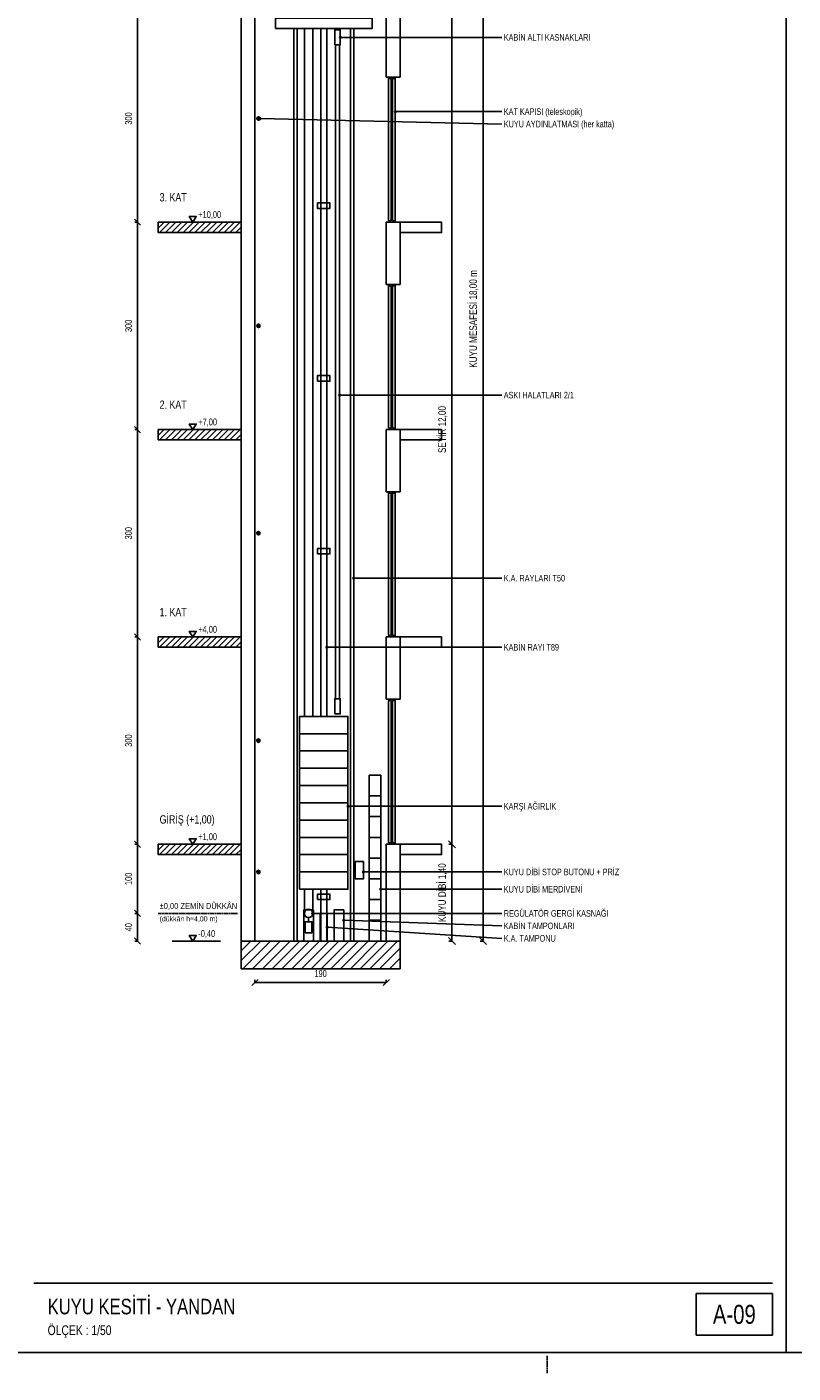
# Model space of a CAD drawing. Header units: centimetres. Extents: x 0 to 13360, y -30 to 2970.
# Tile 14 of 27: x 8847 to 9956, y -30 to 1918. Entities that reach past the tile are written whole.
import ezdxf
from ezdxf.enums import TextEntityAlignment as Align

# ---------------------------------------------------------------- set-up
doc = ezdxf.new("R2010")
doc.units = ezdxf.units.CM
doc.linetypes.add('CENTER', pattern=[5.08, 3.175, -0.635, 0.635, -0.635])
for name, color, linetype in [('ASN-ANTET', 4, 'Continuous'), ('ASN-BASLIK', 5, 'Continuous'), ('ASN-CERCEVE', 7, 'Continuous'), ('ASN-DUVAR', 7, 'Continuous'), ('ASN-EKSEN', 8, 'CENTER'), ('ASN-ELEKTRIK', 3, 'Continuous'), ('ASN-HALAT', 6, 'Continuous'), ('ASN-KA', 30, 'Continuous'), ('ASN-KABIN', 5, 'Continuous'), ('ASN-KAPI', 3, 'Continuous'), ('ASN-KOT', 2, 'Continuous'), ('ASN-MOTOR', 6, 'Continuous'), ('ASN-OLCU', 3, 'Continuous'), ('ASN-RAY', 1, 'Continuous'), ('ASN-TARAMA', 8, 'Continuous'), ('ASN-YAZI', 4, 'Continuous'), ('ASN-YUK', 1, 'Continuous')]:
    doc.layers.add(name, color=color, linetype=linetype)

msp = doc.modelspace()

# ---------------------------------------------------------------- linework, layer by layer
at = {"layer": 'ASN-ANTET'}
msp.add_line((8857.4, 100), (9926, 100), dxfattribs=at)
msp.add_lwpolyline([(9816, 25), (9926, 25), (9926, 85), (9816, 85)], close=True, dxfattribs=at)
at = {"layer": 'ASN-CERCEVE'}
msp.add_line((9946, 0), (9946, 2970), dxfattribs=at)
for points in [[(0, 0), (13359.9, 0), (13359.9, 2970), (0, 2970)], [(100, 0), (13334.9, 0), (13334.9, 2970), (100, 2970)]]:
    msp.add_lwpolyline(points, close=True, dxfattribs=at)
at = {"layer": 'ASN-DUVAR'}
for p, q in [((9157.4, 595), (9157.4, 2395)), ((9177.4, 595), (9177.4, 2395)), ((9367.4, 1845), (9367.4, 1935)), ((9387.4, 1845), (9387.4, 1935)), ((9367.4, 1845), (9387.4, 1845)), ((9367.4, 1545), (9367.4, 1635)), ((9367.4, 1635), (9387.4, 1635)), ((9387.4, 1545), (9387.4, 1635)), ((9367.4, 1545), (9387.4, 1545)), ((9367.4, 1245), (9367.4, 1335)), ((9367.4, 1335), (9387.4, 1335)), ((9387.4, 1245), (9387.4, 1335)), ((9367.4, 1245), (9387.4, 1245)), ((9367.4, 945), (9367.4, 1035)), ((9367.4, 1035), (9387.4, 1035)), ((9387.4, 945), (9387.4, 1035)), ((9367.4, 945), (9387.4, 945)), ((9367.4, 595), (9367.4, 735)), ((9367.4, 735), (9387.4, 735)), ((9387.4, 595), (9387.4, 735))]:
    msp.add_line(p, q, dxfattribs=at)
for points in [[(9157.4, 1620), (9037.4, 1620), (9037.4, 1635), (9157.4, 1635)], [(9387.4, 1620), (9447.4, 1620), (9447.4, 1635), (9387.4, 1635)], [(9157.4, 1320), (9037.4, 1320), (9037.4, 1335), (9157.4, 1335)], [(9387.4, 1320), (9447.4, 1320), (9447.4, 1335), (9387.4, 1335)], [(9157.4, 1020), (9037.4, 1020), (9037.4, 1035), (9157.4, 1035)], [(9387.4, 1020), (9447.4, 1020), (9447.4, 1035), (9387.4, 1035)], [(9157.4, 720), (9037.4, 720), (9037.4, 735), (9157.4, 735)], [(9387.4, 720), (9447.4, 720), (9447.4, 735), (9387.4, 735)]]:
    msp.add_lwpolyline(points, dxfattribs=at)
msp.add_lwpolyline([(9157.4, 555), (9387.4, 555), (9387.4, 595), (9157.4, 595)], close=True, dxfattribs=at)
at = {"layer": 'ASN-EKSEN'}
for p, q in [((9037.4, 635), (9152.4, 635)), ((9600, -30), (9600, -5))]:
    msp.add_line(p, q, dxfattribs=at)
at = {"layer": 'ASN-ELEKTRIK'}
for p, q in [((9180.7, 1783.3), (9184.1, 1786.7)), ((9180.7, 1786.7), (9184.1, 1783.3)), ((9180.7, 1483.3), (9184.1, 1486.7)), ((9180.7, 1486.7), (9184.1, 1483.3)), ((9180.7, 1183.3), (9184.1, 1186.7)), ((9180.7, 1186.7), (9184.1, 1183.3)), ((9180.7, 883.3), (9184.1, 886.7)), ((9180.7, 886.7), (9184.1, 883.3)), ((9180.7, 693.3), (9184.1, 696.7)), ((9180.7, 696.7), (9184.1, 693.3))]:
    msp.add_line(p, q, dxfattribs=at)
msp.add_lwpolyline([(9322.4, 685), (9334.4, 685), (9334.4, 710), (9322.4, 710)], close=True, dxfattribs=at)
for centre in [(9182.4, 1785), (9182.4, 1485), (9182.4, 1185), (9182.4, 885), (9182.4, 695)]:
    msp.add_circle(centre, 2.5, dxfattribs=at)
at = {"layer": 'ASN-HALAT'}
for p, q in [((9248.9, 920), (9248.9, 1915)), ((9260.9, 920), (9260.9, 1915)), ((9293.9, 945.6), (9293.9, 1891.4)), ((9299.9, 945.6), (9299.9, 1891.4)), ((9248.9, 635), (9248.9, 670)), ((9260.9, 635), (9260.9, 670))]:
    msp.add_line(p, q, dxfattribs=at)
at = {"layer": 'ASN-KA'}
for p, q in [((9241.9, 895), (9311.9, 895)), ((9241.9, 870), (9311.9, 870)), ((9241.9, 845), (9311.9, 845)), ((9241.9, 820), (9311.9, 820)), ((9241.9, 795), (9311.9, 795)), ((9241.9, 770), (9311.9, 770)), ((9241.9, 745), (9311.9, 745)), ((9241.9, 720), (9311.9, 720)), ((9241.9, 695), (9311.9, 695))]:
    msp.add_line(p, q, dxfattribs=at)
msp.add_lwpolyline([(9241.9, 670), (9311.9, 670), (9311.9, 920), (9241.9, 920)], close=True, dxfattribs=at)
at = {"layer": 'ASN-KABIN'}
msp.add_lwpolyline([(9206.9, 1915), (9346.9, 1915), (9346.9, 1930), (9206.9, 1930)], close=True, dxfattribs=at)
at = {"layer": 'ASN-KAPI'}
for p, q in [((9342.4, 835), (9359.4, 835)), ((9342.4, 595), (9342.4, 835)), ((9359.4, 595), (9359.4, 835)), ((9342.4, 805), (9359.4, 805)), ((9342.4, 775), (9359.4, 775)), ((9342.4, 745), (9359.4, 745)), ((9342.4, 715), (9359.4, 715)), ((9342.4, 685), (9359.4, 685)), ((9342.4, 655), (9359.4, 655)), ((9342.4, 625), (9359.4, 625))]:
    msp.add_line(p, q, dxfattribs=at)
for points in [[(9370.4, 1637), (9374.4, 1637), (9374.4, 1843), (9370.4, 1843)], [(9376.4, 1637), (9380.4, 1637), (9380.4, 1843), (9376.4, 1843)], [(9370.4, 1337), (9374.4, 1337), (9374.4, 1543), (9370.4, 1543)], [(9376.4, 1337), (9380.4, 1337), (9380.4, 1543), (9376.4, 1543)], [(9370.4, 1037), (9374.4, 1037), (9374.4, 1243), (9370.4, 1243)], [(9376.4, 1037), (9380.4, 1037), (9380.4, 1243), (9376.4, 1243)], [(9370.4, 737), (9374.4, 737), (9374.4, 943), (9370.4, 943)], [(9376.4, 737), (9380.4, 737), (9380.4, 943), (9376.4, 943)]]:
    msp.add_lwpolyline(points, close=True, dxfattribs=at)
at = {"layer": 'ASN-KOT'}
for p, q in [((9057.4, 1635), (9127.4, 1635)), ((9057.4, 1335), (9127.4, 1335)), ((9057.4, 1035), (9127.4, 1035)), ((9057.4, 735), (9127.4, 735)), ((9057.4, 595), (9127.4, 595))]:
    msp.add_line(p, q, dxfattribs=at)
for points in [[(9087.4, 1635), (9082.4, 1643), (9092.4, 1643)], [(9087.4, 1335), (9082.4, 1343), (9092.4, 1343)], [(9087.4, 1035), (9082.4, 1043), (9092.4, 1043)], [(9087.4, 735), (9082.4, 743), (9092.4, 743)], [(9087.4, 595), (9082.4, 603), (9092.4, 603)]]:
    msp.add_lwpolyline(points, close=True, dxfattribs=at)
at = {"layer": 'ASN-MOTOR'}
msp.add_line((9254.9, 623), (9254.9, 629), dxfattribs=at)
for points in [[(9292.9, 1891.4), (9300.9, 1891.4), (9300.9, 1913.4), (9292.9, 1913.4)], [(9292.9, 923.6), (9300.9, 923.6), (9300.9, 945.6), (9292.9, 945.6)], [(9249.9, 607), (9259.9, 607), (9259.9, 623), (9249.9, 623)]]:
    msp.add_lwpolyline(points, close=True, dxfattribs=at)
msp.add_circle((9254.9, 635), 6, dxfattribs=at)
at = {"layer": 'ASN-OLCU'}
for p, q in [((9507.4, 595), (9507.4, 2395)), ((9007.4, 1635), (9007.4, 1935)), ((9462.4, 735), (9462.4, 1935)), ((9011.9, 1630.5), (9002.9, 1639.5)), ((9011.9, 1630.5), (9002.9, 1639.5)), ((9007.4, 1635), (9003.4, 1635)), ((9007.4, 1635), (9003.4, 1635)), ((9007.4, 1335), (9007.4, 1635)), ((9011.9, 1330.5), (9002.9, 1339.5)), ((9011.9, 1330.5), (9002.9, 1339.5)), ((9007.4, 1335), (9003.4, 1335)), ((9007.4, 1335), (9003.4, 1335)), ((9007.4, 1035), (9007.4, 1335)), ((9011.9, 1030.5), (9002.9, 1039.5)), ((9011.9, 1030.5), (9002.9, 1039.5)), ((9007.4, 1035), (9003.4, 1035)), ((9007.4, 1035), (9003.4, 1035)), ((9007.4, 735), (9007.4, 1035)), ((9011.9, 730.5), (9002.9, 739.5)), ((9011.9, 730.5), (9002.9, 739.5)), ((9007.4, 735), (9003.4, 735)), ((9007.4, 735), (9003.4, 735)), ((9007.4, 635), (9007.4, 735)), ((9467.4, 730.1), (9457.5, 740)), ((9467.4, 730.1), (9457.5, 740)), ((9462.4, 735), (9458, 735)), ((9462.4, 735), (9458, 735)), ((9462.4, 595), (9462.4, 735)), ((9011.9, 630.5), (9002.9, 639.5)), ((9011.9, 630.5), (9002.9, 639.5)), ((9007.4, 635), (9003.4, 635)), ((9007.4, 635), (9003.4, 635)), ((9007.4, 595), (9007.4, 635)), ((9011.9, 590.5), (9002.9, 599.5)), ((9007.4, 595), (9003.4, 595)), ((9467.4, 590.1), (9457.5, 600)), ((9462.4, 595), (9458, 595)), ((9512.4, 590.1), (9502.5, 600)), ((9507.4, 595), (9503, 595)), ((9172.9, 530.5), (9181.9, 539.5)), ((9177.4, 535), (9177.4, 539)), ((9177.4, 535), (9367.4, 535)), ((9362.9, 530.5), (9371.9, 539.5)), ((9367.4, 535), (9367.4, 539))]:
    msp.add_line(p, q, dxfattribs=at)
at = {"layer": 'ASN-RAY'}
for p, q in [((9233.4, 595), (9233.4, 1915)), ((9238.4, 595), (9238.4, 1915)), ((9272.5, 920), (9272.5, 1915)), ((9281.4, 920), (9281.4, 1915)), ((9315.4, 595), (9315.4, 1915)), ((9320.4, 595), (9320.4, 1915)), ((9272.5, 595), (9272.5, 670)), ((9281.4, 595), (9281.4, 670))]:
    msp.add_line(p, q, dxfattribs=at)
for points in [[(9267.9, 1655), (9285.9, 1655), (9285.9, 1663), (9267.9, 1663)], [(9267.9, 1405), (9285.9, 1405), (9285.9, 1413), (9267.9, 1413)], [(9267.9, 1155), (9285.9, 1155), (9285.9, 1163), (9267.9, 1163)], [(9267.9, 655), (9285.9, 655), (9285.9, 663), (9267.9, 663)]]:
    msp.add_lwpolyline(points, close=True, dxfattribs=at)
at = {"layer": 'ASN-TARAMA'}
for p, q in [((9037.4, 1626.5), (9045.9, 1635)), ((9039.4, 1620), (9054.4, 1635)), ((9047.9, 1620), (9062.9, 1635)), ((9056.4, 1620), (9071.4, 1635)), ((9064.8, 1620), (9079.8, 1635)), ((9073.3, 1620), (9088.3, 1635)), ((9081.8, 1620), (9096.8, 1635)), ((9090.3, 1620), (9105.3, 1635)), ((9098.8, 1620), (9113.8, 1635)), ((9107.3, 1620), (9122.3, 1635)), ((9115.8, 1620), (9130.8, 1635)), ((9124.2, 1620), (9139.2, 1635)), ((9132.7, 1620), (9147.7, 1635)), ((9141.2, 1620), (9156.2, 1635)), ((9149.7, 1620), (9157.4, 1627.7)), ((9037.4, 1326.5), (9045.9, 1335)), ((9039.4, 1320), (9054.4, 1335)), ((9047.9, 1320), (9062.9, 1335)), ((9056.4, 1320), (9071.4, 1335)), ((9064.8, 1320), (9079.8, 1335)), ((9073.3, 1320), (9088.3, 1335)), ((9081.8, 1320), (9096.8, 1335)), ((9090.3, 1320), (9105.3, 1335)), ((9098.8, 1320), (9113.8, 1335)), ((9107.3, 1320), (9122.3, 1335)), ((9115.8, 1320), (9130.8, 1335)), ((9124.2, 1320), (9139.2, 1335)), ((9132.7, 1320), (9147.7, 1335)), ((9141.2, 1320), (9156.2, 1335)), ((9149.7, 1320), (9157.4, 1327.7)), ((9037.4, 1026.5), (9045.9, 1035)), ((9039.4, 1020), (9054.4, 1035)), ((9047.9, 1020), (9062.9, 1035)), ((9056.4, 1020), (9071.4, 1035)), ((9064.8, 1020), (9079.8, 1035)), ((9073.3, 1020), (9088.3, 1035)), ((9081.8, 1020), (9096.8, 1035)), ((9090.3, 1020), (9105.3, 1035)), ((9098.8, 1020), (9113.8, 1035)), ((9107.3, 1020), (9122.3, 1035)), ((9115.8, 1020), (9130.8, 1035)), ((9124.2, 1020), (9139.2, 1035)), ((9132.7, 1020), (9147.7, 1035)), ((9141.2, 1020), (9156.2, 1035)), ((9149.7, 1020), (9157.4, 1027.7)), ((9037.4, 726.5), (9045.9, 735)), ((9039.4, 720), (9054.4, 735)), ((9047.9, 720), (9062.9, 735)), ((9056.4, 720), (9071.4, 735)), ((9064.8, 720), (9079.8, 735)), ((9073.3, 720), (9088.3, 735)), ((9081.8, 720), (9096.8, 735)), ((9090.3, 720), (9105.3, 735)), ((9098.8, 720), (9113.8, 735)), ((9107.3, 720), (9122.3, 735)), ((9115.8, 720), (9130.8, 735)), ((9124.2, 720), (9139.2, 735)), ((9132.7, 720), (9147.7, 735)), ((9141.2, 720), (9156.2, 735)), ((9149.7, 720), (9157.4, 727.7)), ((9157.4, 580.9), (9171.6, 595)), ((9157.4, 566.7), (9185.7, 595)), ((9159.8, 555), (9199.8, 595)), ((9174, 555), (9214, 595)), ((9188.1, 555), (9228.1, 595)), ((9202.3, 555), (9242.3, 595)), ((9216.4, 555), (9256.4, 595)), ((9230.6, 555), (9270.6, 595)), ((9244.7, 555), (9284.7, 595)), ((9258.8, 555), (9298.8, 595)), ((9273, 555), (9313, 595)), ((9287.1, 555), (9327.1, 595)), ((9301.3, 555), (9341.3, 595)), ((9315.4, 555), (9355.4, 595)), ((9329.5, 555), (9369.5, 595)), ((9343.7, 555), (9383.7, 595)), ((9357.8, 555), (9387.4, 584.6)), ((9372, 555), (9387.4, 570.4)), ((9386.1, 555), (9387.4, 556.3))]:
    msp.add_line(p, q, dxfattribs=at)
at = {"layer": 'ASN-YAZI'}
for p, q in [((9300.9, 1902.4), (9534.4, 1902.4)), ((9380.4, 1795), (9534.4, 1795)), ((9184.9, 1785), (9534.4, 1777)), ((9299.9, 1384.8), (9534.4, 1384.8)), ((9320.4, 1120), (9534.4, 1120)), ((9281.4, 1020), (9534.4, 1020)), ((9311.9, 790), (9534.4, 790)), ((9334.4, 695), (9534.4, 695)), ((9359.4, 670), (9534.4, 670)), ((9260.9, 635), (9534.4, 635)), ((9305.9, 625), (9534.4, 617)), ((9281.9, 615), (9534.4, 598.9))]:
    msp.add_line(p, q, dxfattribs=at)
for centre in [(9300.9, 1902.4), (9380.4, 1795), (9184.9, 1785), (9299.9, 1384.8), (9320.4, 1120), (9281.4, 1020), (9311.9, 790), (9334.4, 695), (9359.4, 670), (9260.9, 635), (9305.9, 625), (9281.9, 615)]:
    msp.add_circle(centre, 1.2, dxfattribs=at)
at = {"layer": 'ASN-YUK'}
for points in [[(9247.9, 595), (9247.9, 640), (9261.9, 640), (9261.9, 595)], [(9271.9, 595), (9271.9, 635), (9281.9, 635), (9281.9, 595)], [(9291.9, 595), (9291.9, 640), (9305.9, 640), (9305.9, 595)]]:
    msp.add_lwpolyline(points, dxfattribs=at)

# ---------------------------------------------------------------- texts
at = {"layer": 'ASN-ANTET', "width": 0.8}
msp.add_text('A-09', height=27.5, dxfattribs=at).set_placement((9871, 55), align=Align.MIDDLE_CENTER)
msp.add_text('ÖLÇEK : 1/50', height=14, dxfattribs=at).set_placement((8877.4, 25))
at = {"layer": 'ASN-BASLIK', "width": 0.8}
for s, height, p in [('3. KAT', 12, (9039.4, 1665)), ('2. KAT', 12, (9039.4, 1365)), ('1. KAT', 12, (9039.4, 1065)), ('GİRİŞ (+1,00)', 12, (9039.4, 765)), ('KUYU KESİTİ - YANDAN', 22.5, (8877.4, 55))]:
    msp.add_text(s, height=height, dxfattribs=at).set_placement(p)
at = {"layer": 'ASN-KOT', "width": 0.8}
for s, height, p in [('+10,00', 10, (9095.4, 1638)), ('+7,00', 10, (9095.4, 1338)), ('+4,00', 10, (9095.4, 1038)), ('+1,00', 10, (9095.4, 738)), ('%%p0,00 ZEMİN DÜKKÂN', 8.5, (9039.4, 639)), ('-0,40', 10, (9095.4, 598))]:
    msp.add_text(s, height=height, dxfattribs=at).set_placement(p, align=Align.BOTTOM_LEFT)
msp.add_text('(dükkân h=4,00 m)', height=7.5, dxfattribs=at).set_placement((9039.4, 631), align=Align.TOP_LEFT)
at = {"layer": 'ASN-OLCU', "width": 0.8}
for s, height, p in [('300', 10, (9002.4, 1785)), ('KUYU MESAFESİ 18,00 m', 11, (9501.9, 1495)), ('300', 10, (9002.4, 1485)), ('SEYİR 12,00', 11, (9456.9, 1335)), ('300', 10, (9002.4, 1185)), ('300', 10, (9002.4, 885)), ('KUYU DİBİ 1,40', 11, (9456.9, 665)), ('100', 10, (9002.4, 685)), ('40', 10, (9002.4, 615))]:
    msp.add_text(s, height=height, rotation=90, dxfattribs=at).set_placement(p, align=Align.BOTTOM_CENTER)
msp.add_text('190', height=10, dxfattribs=at).set_placement((9272.4, 540), align=Align.BOTTOM_CENTER)
at = {"layer": 'ASN-YAZI', "width": 0.8}
for s, p in [('KABİN ALTI KASNAKLARI', (9537.4, 1902.4)), ('KAT KAPISI (teleskopik)', (9537.4, 1795)), ('KUYU AYDINLATMASI (her katta)', (9537.4, 1777)), ('ASKI HALATLARI 2/1', (9537.4, 1384.8)), ('K.A. RAYLARI T50', (9537.4, 1120)), ('KABİN RAYI T89', (9537.4, 1020)), ('KARŞI AĞIRLIK', (9537.4, 790)), ('KUYU DİBİ STOP BUTONU + PRİZ', (9537.4, 695)), ('KUYU DİBİ MERDİVENİ', (9537.4, 670)), ('REGÜLATÖR GERGİ KASNAĞI', (9537.4, 635)), ('KABİN TAMPONLARI', (9537.4, 617)), ('K.A. TAMPONU', (9537.4, 598.9))]:
    msp.add_text(s, height=9.5, dxfattribs=at).set_placement(p, align=Align.MIDDLE_LEFT)

doc.saveas('drawing.dxf')
